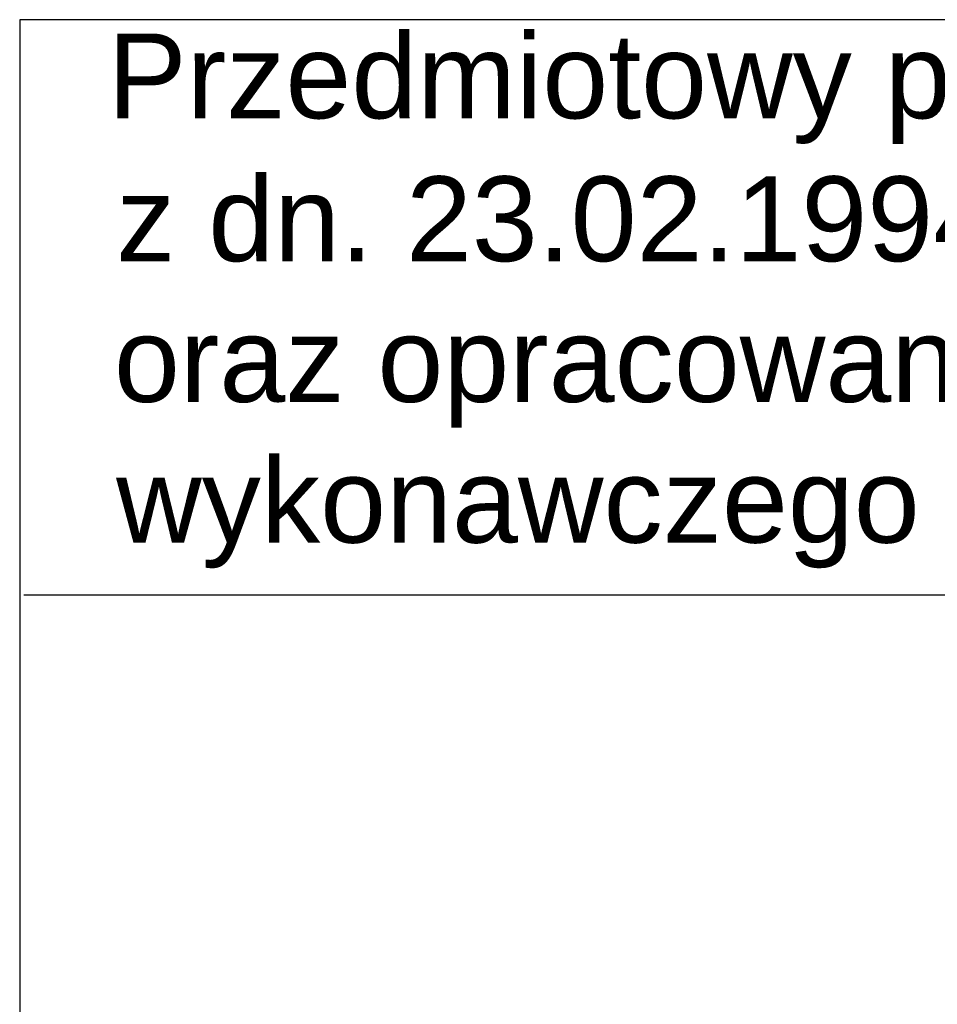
# Model space of a CAD drawing. Header units: millimetres. Extents: x 0 to 12515, y 0 to 27803.
# Tile 50 of 97: x 11378 to 11565, y 19960 to 20160. Entities that reach past the tile are written whole.
import ezdxf

# ---------------------------------------------------------------- set-up
doc = ezdxf.new("R2010")
doc.units = ezdxf.units.MM
doc.layers.add('PDF_A-TABELKA', color=7, linetype='Continuous')
doc.layers.add('PDF_Text', color=7, linetype='Continuous')
doc.layers.add('SQ_TAB TEKST', color=8, linetype='Continuous', lineweight=0)
doc.styles.add('PDF ArialMT', font='arial.ttf')

# ---------------------------------------------------------------- blocks, each defined once
blk = doc.blocks.new('tabelka')
at = {"layer": 'PDF_A-TABELKA', "lineweight": 25}
for points in [[(26628.5, -28113.82), (26628.5, -27397.28), (25541.98, -27397.28), (25541.98, -28113.82)], [(25541.98, -27397.28), (25541.98, -28019.87)], [(26629.35, -27514.08), (25542.83, -27514.08)]]:
    blk.add_lwpolyline(points, dxfattribs=at)
at = {"layer": 'PDF_Text', "char_height": 17.2174, "attachment_point": 4, "style": 'PDF ArialMT'}
for s, insert in [('Przedmiotowy projekt jest chroniony prawem autorskim z dn. 4 lutego 1994r. (Dziennik Ustaw nr 24', (25559.83, -27411.29)), ('z dn. 23.02.1994r.). Zwielokrotnienie egzemplarzy, odsprzedaż lub inne wprowadzanie do obrotu', (25561.54, -27440.28)), ('oraz opracowanie zależne w postaci koncepcji ostatecznej i projektu budowlanego lub', (25561.11, -27468.84)), ('wykonawczego bez zgody autorów jest zabronione.', (25561.54, -27497.4))]:
    blk.add_mtext(s, dxfattribs=dict(at, insert=insert))

msp = doc.modelspace()

# ---------------------------------------------------------------- block references
at = {"layer": 'SQ_TAB TEKST', "lineweight": 35}
msp.add_blockref('tabelka', (-14163.634, 47557.05), dxfattribs=at)

doc.saveas('drawing.dxf')
